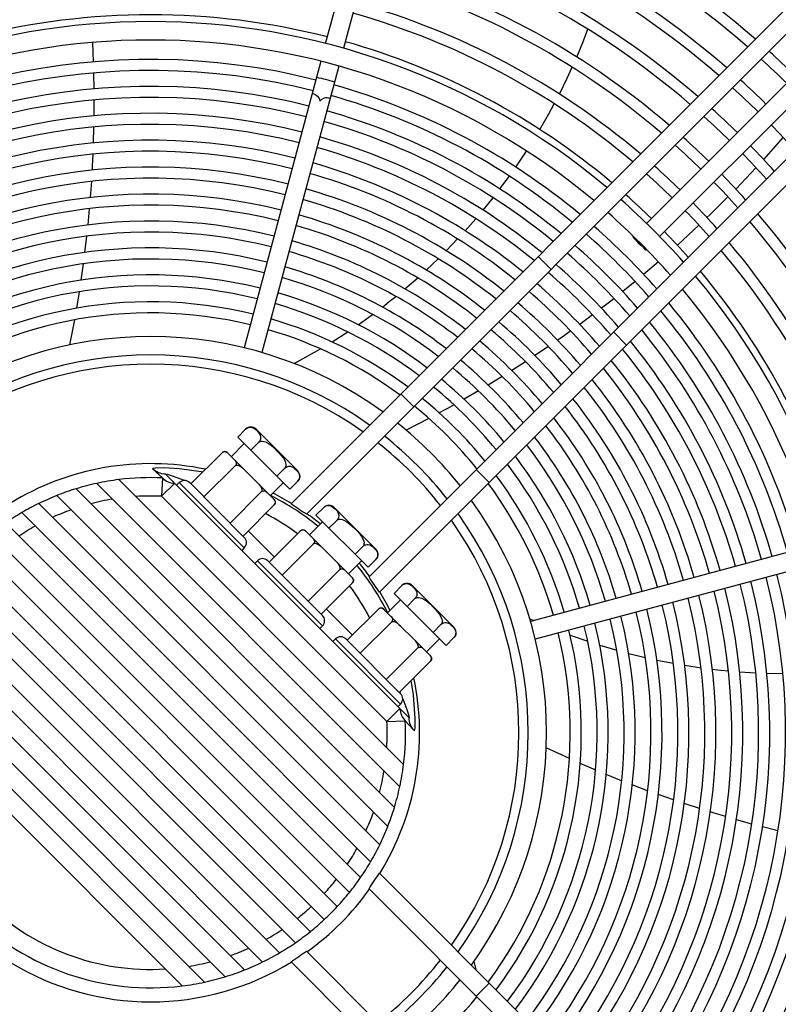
# Model space of a CAD drawing. Header units: centimetres. Extents: x -92429 to 178773, y 2337 to 428125.
# Tile 131 of 138: x 162470 to 162490, y 9648 to 9673. Entities that reach past the tile are written whole.
import ezdxf

# ---------------------------------------------------------------- set-up
doc = ezdxf.new("R2010")
doc.units = ezdxf.units.CM
doc.header["$LTSCALE"] = 50
doc.layers.add('WL_urządzenia', color=1, linetype='Continuous')

msp = doc.modelspace()

# ---------------------------------------------------------------- linework, layer by layer
at = {"layer": 'WL_urządzenia', "color": 1, "linetype": 'Continuous'}
for p, q in [((162478.113, 9672.547, 2170), (162482, 9687.053, 2170)), ((162482.448, 9686.933, 2170), (162478.561, 9672.427, 2170)), ((162501.27, 9684.999, 2170), (162477.241, 9660.97, 2170)), ((162477.632, 9660.705, 2170), (162501.598, 9684.671, 2170)), ((162503.171, 9683.098, 2170), (162479.205, 9659.132, 2170)), ((162479.47, 9658.742, 2170), (162503.498, 9682.77, 2170)), ((162486.193, 9668.02, 2170), (162496.812, 9678.64, 2170)), ((162497.14, 9678.312, 2170), (162486.52, 9667.693, 2170)), ((162484.602, 9672.616, 2170), (162484.713, 9672.905, 2170)), ((162472.242, 9672.573, 2170), (162472.262, 9672.085, 2170)), ((162484.433, 9672.206, 2170), (162484.602, 9672.616, 2170)), ((162477.993, 9672.099, 2170), (162476.062, 9664.892, 2170)), ((162478.441, 9671.979, 2170), (162476.509, 9664.772, 2170)), ((162472.27, 9671.806, 2170), (162472.277, 9671.406, 2170)), ((162484.192, 9671.673, 2170), (162484.32, 9671.949, 2170)), ((162483.997, 9671.276, 2170), (162484.192, 9671.673, 2170)), ((162472.279, 9671.063, 2170), (162472.277, 9670.726, 2170)), ((162472.279, 9671.127, 2170), (162472.279, 9671.063, 2170)), ((162483.733, 9670.779, 2170), (162483.868, 9671.028, 2170)), ((162483.505, 9670.381, 2170), (162483.733, 9670.779, 2170)), ((162472.273, 9670.446, 2170), (162472.262, 9670.044, 2170)), ((162489.628, 9670.187, 2170), (162489.134, 9669.63, 2170)), ((162472.251, 9669.763, 2170), (162472.237, 9669.457, 2170)), ((162482.897, 9669.436, 2170), (162483.169, 9669.841, 2170)), ((162472.237, 9669.457, 2170), (162472.232, 9669.359, 2170)), ((162488.94, 9669.419, 2170), (162488.435, 9668.886, 2170)), ((162488.945, 9669.425, 2170), (162488.94, 9669.419, 2170)), ((162472.215, 9669.078, 2170), (162472.186, 9668.673, 2170)), ((162482.499, 9668.887, 2170), (162482.659, 9669.102, 2170)), ((162482.659, 9669.102, 2170), (162482.737, 9669.209, 2170)), ((162482.075, 9668.354, 2170), (162482.328, 9668.667, 2170)), ((162488.24, 9668.688, 2170), (162487.784, 9668.237, 2170)), ((162472.162, 9668.39, 2170), (162472.124, 9667.983, 2170)), ((162481.625, 9667.836, 2170), (162481.893, 9668.14, 2170)), ((162487.784, 9668.237, 2170), (162487.712, 9668.167, 2170)), ((162487.511, 9667.975, 2170), (162486.966, 9667.473, 2170)), ((162472.094, 9667.699, 2170), (162472.046, 9667.29, 2170)), ((162481.299, 9667.488, 2170), (162481.433, 9667.629, 2170)), ((162485.848, 9667.676, 2170), (162485.865, 9667.693, 2170)), ((162481.149, 9667.334, 2170), (162481.299, 9667.488, 2170)), ((162486.193, 9667.365, 2170), (162486.176, 9667.348, 2170)), ((162480.645, 9666.847, 2170), (162480.946, 9667.133, 2170)), ((162483.789, 9666.862, 2170), (162483.461, 9667.19, 2170)), ((162486.489, 9667.052, 2170), (162486.117, 9666.736, 2170)), ((162472.009, 9667.004, 2170), (162471.951, 9666.591, 2170)), ((162480.11, 9666.375, 2170), (162480.43, 9666.652, 2170)), ((162485.903, 9666.558, 2170), (162485.592, 9666.306, 2170)), ((162471.908, 9666.303, 2170), (162471.898, 9666.245, 2170)), ((162471.898, 9666.245, 2170), (162471.839, 9665.886, 2170)), ((162479.541, 9665.917, 2170), (162479.715, 9666.053, 2170)), ((162479.715, 9666.053, 2170), (162479.881, 9666.186, 2170)), ((162485.322, 9666.094, 2170), (162485.056, 9665.887, 2170)), ((162485.373, 9666.133, 2170), (162485.322, 9666.094, 2170)), ((162471.788, 9665.594, 2170), (162471.667, 9664.963, 2170)), ((162478.931, 9665.473, 2170), (162479.296, 9665.733, 2170)), ((162484.833, 9665.719, 2170), (162484.509, 9665.479, 2170)), ((162478.273, 9665.04, 2170), (162478.668, 9665.294, 2170)), ((162484.281, 9665.315, 2170), (162484.031, 9665.138, 2170)), ((162485.69, 9664.961, 2170), (162485.362, 9665.289, 2170)), ((162484.031, 9665.138, 2170), (162483.951, 9665.082, 2170)), ((162477.324, 9664.494, 2170), (162477.985, 9664.865, 2170)), ((162483.719, 9664.922, 2170), (162483.382, 9664.696, 2170)), ((162483.145, 9664.54, 2170), (162482.8, 9664.32, 2170)), ((162482.558, 9664.168, 2170), (162482.206, 9663.954, 2170)), ((162481.958, 9663.807, 2170), (162481.597, 9663.599, 2170)), ((162480.331, 9663.404, 2170), (162480.003, 9663.732, 2170)), ((162481.292, 9663.427, 2170), (162480.972, 9663.253, 2170)), ((162481.343, 9663.456, 2170), (162481.292, 9663.427, 2170)), ((162480.711, 9663.114, 2170), (162480.139, 9662.821, 2170)), ((162475.902, 9662.646, 2170), (162476.099, 9662.843, 2170)), ((162476.099, 9662.843, 2170), (162476.115, 9662.857, 2170)), ((162476.115, 9662.857, 2170), (162476.132, 9662.869, 2170)), ((162476.132, 9662.869, 2170), (162476.154, 9662.881, 2170)), ((162476.154, 9662.881, 2170), (162476.175, 9662.888, 2170)), ((162476.175, 9662.888, 2170), (162476.206, 9662.894, 2170)), ((162476.206, 9662.894, 2170), (162476.233, 9662.893, 2170)), ((162476.233, 9662.893, 2170), (162476.279, 9662.881, 2170)), ((162476.279, 9662.881, 2170), (162476.319, 9662.859, 2170)), ((162476.319, 9662.859, 2170), (162476.355, 9662.832, 2170)), ((162476.355, 9662.832, 2170), (162476.387, 9662.803, 2170)), ((162477.41, 9661.794, 2170), (162476.361, 9662.843, 2170)), ((162476.387, 9662.803, 2170), (162476.416, 9662.771, 2170)), ((162477.213, 9661.335, 2170), (162475.902, 9662.646, 2170)), ((162476.416, 9662.771, 2170), (162476.443, 9662.736, 2170)), ((162476.443, 9662.736, 2170), (162476.465, 9662.695, 2170)), ((162476.464, 9662.57, 2170), (162476.453, 9662.548, 2170)), ((162476.472, 9662.591, 2170), (162476.464, 9662.57, 2170)), ((162476.465, 9662.695, 2170), (162476.477, 9662.649, 2170)), ((162476.477, 9662.622, 2170), (162476.472, 9662.591, 2170)), ((162476.477, 9662.649, 2170), (162476.477, 9662.622, 2170)), ((162476.066, 9662.483, 2170), (162475.739, 9662.155, 2170)), ((162476.23, 9662.319, 2170), (162476.427, 9662.515, 2170)), ((162476.441, 9662.531, 2170), (162476.427, 9662.515, 2170)), ((162476.427, 9662.515, 2170), (162476.444, 9662.529, 2170)), ((162476.453, 9662.548, 2170), (162476.441, 9662.531, 2170)), ((162476.444, 9662.529, 2170), (162476.463, 9662.538, 2170)), ((162476.463, 9662.538, 2170), (162476.49, 9662.544, 2170)), ((162476.49, 9662.544, 2170), (162476.518, 9662.545, 2170)), ((162476.518, 9662.545, 2170), (162476.561, 9662.538, 2170)), ((162476.561, 9662.538, 2170), (162476.603, 9662.523, 2170)), ((162476.603, 9662.523, 2170), (162476.678, 9662.482, 2170)), ((162476.678, 9662.482, 2170), (162476.749, 9662.43, 2170)), ((162476.749, 9662.43, 2170), (162476.816, 9662.371, 2170)), ((162476.816, 9662.371, 2170), (162476.878, 9662.311, 2170)), ((162476.878, 9662.311, 2170), (162476.938, 9662.249, 2170)), ((162474.723, 9661.467, 2170), (162475.509, 9662.253, 2170)), ((162475.509, 9662.253, 2170), (162475.516, 9662.259, 2170)), ((162475.516, 9662.259, 2170), (162475.523, 9662.265, 2170)), ((162475.523, 9662.265, 2170), (162475.532, 9662.27, 2170)), ((162475.532, 9662.27, 2170), (162475.541, 9662.274, 2170)), ((162475.541, 9662.274, 2170), (162475.553, 9662.277, 2170)), ((162475.553, 9662.277, 2170), (162475.564, 9662.279, 2170)), ((162475.564, 9662.279, 2170), (162475.579, 9662.279, 2170)), ((162475.579, 9662.279, 2170), (162475.593, 9662.277, 2170)), ((162475.593, 9662.277, 2170), (162475.616, 9662.268, 2170)), ((162475.616, 9662.268, 2170), (162475.636, 9662.255, 2170)), ((162475.636, 9662.255, 2170), (162475.658, 9662.235, 2170)), ((162475.64, 9662.253, 2170), (162476.82, 9661.073, 2170)), ((162475.819, 9662.075, 2170), (162475.839, 9662.052, 2170)), ((162476.938, 9662.249, 2170), (162476.997, 9662.182, 2170)), ((162476.997, 9662.182, 2170), (162477.049, 9662.111, 2170)), ((162477.049, 9662.111, 2170), (162477.09, 9662.036, 2170)), ((162473.764, 9661.855, 2170), (162473.758, 9661.849, 2170)), ((162473.758, 9661.849, 2170), (162474.007, 9661.617, 2170)), ((162473.827, 9661.864, 2170), (162473.764, 9661.855, 2170)), ((162474.036, 9661.869, 2170), (162473.827, 9661.864, 2170)), ((162474.43, 9661.848, 2170), (162474.036, 9661.869, 2170)), ((162474.982, 9661.771, 2170), (162474.43, 9661.848, 2170)), ((162475.05, 9661.139, 2170), (162475.837, 9661.925, 2170)), ((162475.843, 9661.932, 2170), (162475.837, 9661.925, 2170)), ((162475.837, 9661.925, 2170), (162475.844, 9661.931, 2170)), ((162475.839, 9662.052, 2170), (162475.852, 9662.032, 2170)), ((162475.848, 9661.939, 2170), (162475.843, 9661.932, 2170)), ((162475.844, 9661.931, 2170), (162475.852, 9661.936, 2170)), ((162475.854, 9661.948, 2170), (162475.848, 9661.939, 2170)), ((162475.852, 9662.032, 2170), (162475.86, 9662.009, 2170)), ((162475.852, 9661.936, 2170), (162475.863, 9661.939, 2170)), ((162475.858, 9661.957, 2170), (162475.854, 9661.948, 2170)), ((162475.861, 9661.969, 2170), (162475.858, 9661.957, 2170)), ((162475.86, 9662.009, 2170), (162475.863, 9661.995, 2170)), ((162475.863, 9661.98, 2170), (162475.861, 9661.969, 2170)), ((162475.863, 9661.995, 2170), (162475.863, 9661.98, 2170)), ((162475.863, 9661.939, 2170), (162475.874, 9661.941, 2170)), ((162475.874, 9661.941, 2170), (162475.89, 9661.94, 2170)), ((162475.89, 9661.94, 2170), (162475.905, 9661.937, 2170)), ((162475.905, 9661.937, 2170), (162475.929, 9661.929, 2170)), ((162475.929, 9661.929, 2170), (162475.951, 9661.919, 2170)), ((162475.951, 9661.919, 2170), (162475.989, 9661.894, 2170)), ((162475.989, 9661.894, 2170), (162476.025, 9661.865, 2170)), ((162476.025, 9661.865, 2170), (162476.07, 9661.824, 2170)), ((162476.886, 9661.663, 2170), (162477.082, 9661.86, 2170)), ((162477.096, 9661.877, 2170), (162477.082, 9661.86, 2170)), ((162477.082, 9661.86, 2170), (162477.098, 9661.874, 2170)), ((162477.09, 9662.036, 2170), (162477.105, 9661.994, 2170)), ((162477.105, 9661.896, 2170), (162477.096, 9661.877, 2170)), ((162477.098, 9661.874, 2170), (162477.115, 9661.886, 2170)), ((162477.105, 9661.994, 2170), (162477.112, 9661.951, 2170)), ((162477.111, 9661.923, 2170), (162477.105, 9661.896, 2170)), ((162477.112, 9661.951, 2170), (162477.111, 9661.923, 2170)), ((162477.115, 9661.886, 2170), (162477.137, 9661.897, 2170)), ((162477.137, 9661.897, 2170), (162477.158, 9661.905, 2170)), ((162477.158, 9661.905, 2170), (162477.189, 9661.91, 2170)), ((162477.189, 9661.91, 2170), (162477.217, 9661.91, 2170)), ((162477.217, 9661.91, 2170), (162477.262, 9661.898, 2170)), ((162477.262, 9661.898, 2170), (162477.303, 9661.876, 2170)), ((162477.303, 9661.876, 2170), (162477.338, 9661.849, 2170)), ((162477.338, 9661.849, 2170), (162477.37, 9661.82, 2170)), ((162477.37, 9661.82, 2170), (162477.399, 9661.788, 2170)), ((162482.232, 9661.503, 2170), (162481.904, 9661.831, 2170)), ((162472.909, 9661.576, 2170), (162480.076, 9654.409, 2170)), ((162474.007, 9661.617, 2170), (162473.985, 9661.155, 2170)), ((162474.082, 9661.714, 2170), (162474.085, 9661.717, 2170)), ((162480.214, 9655.582, 2170), (162474.082, 9661.714, 2170)), ((162474.085, 9661.717, 2170), (162474.127, 9661.709, 2170)), ((162474.127, 9661.709, 2170), (162474.271, 9661.665, 2170)), ((162474.271, 9661.665, 2170), (162474.551, 9661.559, 2170)), ((162475.02, 9661.764, 2170), (162474.982, 9661.771, 2170)), ((162477.399, 9661.788, 2170), (162477.426, 9661.752, 2170)), ((162477.436, 9661.565, 2170), (162477.424, 9661.548, 2170)), ((162477.426, 9661.752, 2170), (162477.448, 9661.712, 2170)), ((162477.448, 9661.587, 2170), (162477.436, 9661.565, 2170)), ((162477.448, 9661.712, 2170), (162477.46, 9661.666, 2170)), ((162477.455, 9661.608, 2170), (162477.448, 9661.587, 2170)), ((162477.461, 9661.639, 2170), (162477.455, 9661.608, 2170)), ((162477.46, 9661.666, 2170), (162477.461, 9661.639, 2170)), ((162471.829, 9661.345, 2170), (162479.845, 9653.329, 2170)), ((162479.98, 9653.849, 2170), (162472.349, 9661.48, 2170)), ((162474.313, 9661.483, 2170), (162473.985, 9661.155, 2170)), ((162474.428, 9661.499, 2170), (162474.362, 9661.434, 2170)), ((162476.066, 9659.861, 2170), (162474.428, 9661.499, 2170)), ((162474.551, 9661.559, 2170), (162474.564, 9661.554, 2170)), ((162474.689, 9661.5, 2170), (162474.735, 9661.48, 2170)), ((162476.066, 9660.123, 2170), (162474.69, 9661.499, 2170)), ((162476.391, 9661.503, 2170), (162476.432, 9661.458, 2170)), ((162476.432, 9661.458, 2170), (162476.461, 9661.422, 2170)), ((162476.461, 9661.422, 2170), (162476.486, 9661.384, 2170)), ((162476.486, 9661.384, 2170), (162476.496, 9661.362, 2170)), ((162476.496, 9661.362, 2170), (162476.504, 9661.338, 2170)), ((162476.504, 9661.338, 2170), (162476.507, 9661.323, 2170)), ((162476.507, 9661.323, 2170), (162476.508, 9661.307, 2170)), ((162477.05, 9661.499, 2170), (162476.722, 9661.172, 2170)), ((162477.213, 9661.335, 2170), (162477.41, 9661.532, 2170)), ((162477.424, 9661.548, 2170), (162477.41, 9661.532, 2170)), ((162479.675, 9652.844, 2170), (162471.344, 9661.175, 2170)), ((162473.985, 9661.155, 2170), (162479.655, 9655.486, 2170)), ((162475.706, 9660.483, 2170), (162476.492, 9661.27, 2170)), ((162476.498, 9661.277, 2170), (162476.492, 9661.27, 2170)), ((162476.492, 9661.27, 2170), (162476.499, 9661.276, 2170)), ((162476.503, 9661.285, 2170), (162476.498, 9661.277, 2170)), ((162476.499, 9661.276, 2170), (162476.506, 9661.281, 2170)), ((162476.506, 9661.296, 2170), (162476.503, 9661.285, 2170)), ((162476.508, 9661.307, 2170), (162476.506, 9661.296, 2170)), ((162476.506, 9661.281, 2170), (162476.515, 9661.287, 2170)), ((162476.515, 9661.287, 2170), (162476.524, 9661.291, 2170)), ((162476.524, 9661.291, 2170), (162476.536, 9661.294, 2170)), ((162476.536, 9661.294, 2170), (162476.547, 9661.296, 2170)), ((162476.547, 9661.296, 2170), (162476.562, 9661.296, 2170)), ((162476.562, 9661.296, 2170), (162476.576, 9661.293, 2170)), ((162476.576, 9661.293, 2170), (162476.599, 9661.285, 2170)), ((162476.599, 9661.285, 2170), (162476.619, 9661.272, 2170)), ((162476.619, 9661.272, 2170), (162476.642, 9661.252, 2170)), ((162476.802, 9661.091, 2170), (162476.822, 9661.069, 2170)), ((162476.82, 9661.073, 2170), (162476.82, 9661.073, 2170)), ((162476.822, 9661.069, 2170), (162476.835, 9661.049, 2170)), ((162470.889, 9660.974, 2170), (162479.474, 9652.389, 2170)), ((162476.034, 9660.156, 2170), (162476.82, 9660.942, 2170)), ((162476.826, 9660.949, 2170), (162476.82, 9660.942, 2170)), ((162476.832, 9660.956, 2170), (162476.826, 9660.949, 2170)), ((162476.837, 9660.965, 2170), (162476.832, 9660.956, 2170)), ((162476.835, 9661.049, 2170), (162476.844, 9661.026, 2170)), ((162476.841, 9660.974, 2170), (162476.837, 9660.965, 2170)), ((162476.844, 9660.986, 2170), (162476.841, 9660.974, 2170)), ((162476.844, 9661.026, 2170), (162476.846, 9661.012, 2170)), ((162476.846, 9660.997, 2170), (162476.844, 9660.986, 2170)), ((162476.846, 9661.012, 2170), (162476.846, 9660.997, 2170)), ((162477.869, 9660.68, 2170), (162478.066, 9660.877, 2170)), ((162478.066, 9660.877, 2170), (162478.081, 9660.891, 2170)), ((162478.081, 9660.891, 2170), (162478.098, 9660.903, 2170)), ((162478.098, 9660.903, 2170), (162478.12, 9660.914, 2170)), ((162478.12, 9660.914, 2170), (162478.141, 9660.922, 2170)), ((162478.141, 9660.922, 2170), (162478.172, 9660.927, 2170)), ((162478.172, 9660.927, 2170), (162478.2, 9660.927, 2170)), ((162478.2, 9660.927, 2170), (162478.245, 9660.915, 2170)), ((162478.245, 9660.915, 2170), (162478.286, 9660.893, 2170)), ((162478.286, 9660.893, 2170), (162478.322, 9660.866, 2170)), ((162478.322, 9660.866, 2170), (162478.353, 9660.836, 2170)), ((162479.377, 9659.828, 2170), (162478.328, 9660.877, 2170)), ((162478.353, 9660.836, 2170), (162478.382, 9660.805, 2170)), ((162479.245, 9651.962, 2170), (162470.462, 9660.745, 2170)), ((162479.18, 9659.369, 2170), (162477.869, 9660.68, 2170)), ((162478.382, 9660.805, 2170), (162478.41, 9660.769, 2170)), ((162478.419, 9660.582, 2170), (162478.407, 9660.565, 2170)), ((162478.41, 9660.769, 2170), (162478.431, 9660.729, 2170)), ((162478.41, 9660.562, 2170), (162478.429, 9660.572, 2170)), ((162478.431, 9660.603, 2170), (162478.419, 9660.582, 2170)), ((162478.429, 9660.572, 2170), (162478.456, 9660.578, 2170)), ((162478.431, 9660.729, 2170), (162478.443, 9660.683, 2170)), ((162478.438, 9660.624, 2170), (162478.431, 9660.603, 2170)), ((162478.444, 9660.655, 2170), (162478.438, 9660.624, 2170)), ((162478.443, 9660.683, 2170), (162478.444, 9660.655, 2170)), ((162478.456, 9660.578, 2170), (162478.484, 9660.579, 2170)), ((162478.484, 9660.579, 2170), (162478.528, 9660.571, 2170)), ((162478.528, 9660.571, 2170), (162478.57, 9660.557, 2170)), ((162470.062, 9660.49, 2170), (162478.99, 9651.562, 2170)), ((162478.033, 9660.516, 2170), (162477.705, 9660.188, 2170)), ((162478.197, 9660.352, 2170), (162478.393, 9660.549, 2170)), ((162478.407, 9660.565, 2170), (162478.393, 9660.549, 2170)), ((162478.393, 9660.549, 2170), (162478.41, 9660.562, 2170)), ((162478.57, 9660.557, 2170), (162478.644, 9660.516, 2170)), ((162478.644, 9660.516, 2170), (162478.715, 9660.463, 2170)), ((162478.715, 9660.463, 2170), (162478.783, 9660.404, 2170)), ((162478.783, 9660.404, 2170), (162478.845, 9660.345, 2170)), ((162478.845, 9660.345, 2170), (162478.904, 9660.283, 2170)), ((162478.71, 9651.186, 2170), (162469.686, 9660.21, 2170)), ((162476.82, 9659.631, 2170), (162476.165, 9660.287, 2170)), ((162476.689, 9659.5, 2170), (162477.476, 9660.287, 2170)), ((162477.476, 9660.287, 2170), (162477.482, 9660.293, 2170)), ((162477.482, 9660.293, 2170), (162477.49, 9660.298, 2170)), ((162477.49, 9660.298, 2170), (162477.499, 9660.303, 2170)), ((162477.499, 9660.303, 2170), (162477.508, 9660.307, 2170)), ((162477.508, 9660.307, 2170), (162477.519, 9660.311, 2170)), ((162477.519, 9660.311, 2170), (162477.53, 9660.313, 2170)), ((162477.53, 9660.313, 2170), (162477.545, 9660.313, 2170)), ((162477.545, 9660.313, 2170), (162477.559, 9660.31, 2170)), ((162477.559, 9660.31, 2170), (162477.582, 9660.302, 2170)), ((162477.582, 9660.302, 2170), (162477.602, 9660.289, 2170)), ((162477.602, 9660.289, 2170), (162477.625, 9660.269, 2170)), ((162477.607, 9660.287, 2170), (162478.786, 9659.107, 2170)), ((162477.785, 9660.108, 2170), (162477.805, 9660.085, 2170)), ((162477.805, 9660.085, 2170), (162477.818, 9660.065, 2170)), ((162478.904, 9660.283, 2170), (162478.963, 9660.216, 2170)), ((162478.963, 9660.216, 2170), (162479.016, 9660.144, 2170)), ((162479.016, 9660.144, 2170), (162479.057, 9660.07, 2170)), ((162469.335, 9659.906, 2170), (162478.406, 9650.835, 2170)), ((162476.066, 9659.861, 2170), (162476.001, 9659.795, 2170)), ((162477.017, 9659.172, 2170), (162477.803, 9659.959, 2170)), ((162477.81, 9659.966, 2170), (162477.803, 9659.959, 2170)), ((162477.803, 9659.959, 2170), (162477.811, 9659.965, 2170)), ((162477.815, 9659.973, 2170), (162477.81, 9659.966, 2170)), ((162477.811, 9659.965, 2170), (162477.819, 9659.969, 2170)), ((162477.82, 9659.982, 2170), (162477.815, 9659.973, 2170)), ((162477.818, 9660.065, 2170), (162477.827, 9660.043, 2170)), ((162477.819, 9659.969, 2170), (162477.83, 9659.973, 2170)), ((162477.824, 9659.991, 2170), (162477.82, 9659.982, 2170)), ((162477.828, 9660.002, 2170), (162477.824, 9659.991, 2170)), ((162477.827, 9660.043, 2170), (162477.829, 9660.029, 2170)), ((162477.829, 9660.013, 2170), (162477.828, 9660.002, 2170)), ((162477.829, 9660.029, 2170), (162477.829, 9660.013, 2170)), ((162477.83, 9659.973, 2170), (162477.841, 9659.974, 2170)), ((162477.841, 9659.974, 2170), (162477.857, 9659.973, 2170)), ((162477.857, 9659.973, 2170), (162477.872, 9659.971, 2170)), ((162477.872, 9659.971, 2170), (162477.895, 9659.963, 2170)), ((162477.895, 9659.963, 2170), (162477.917, 9659.952, 2170)), ((162477.917, 9659.952, 2170), (162477.956, 9659.928, 2170)), ((162477.956, 9659.928, 2170), (162477.992, 9659.899, 2170)), ((162477.992, 9659.899, 2170), (162478.036, 9659.857, 2170)), ((162478.852, 9659.697, 2170), (162479.049, 9659.893, 2170)), ((162479.062, 9659.91, 2170), (162479.049, 9659.893, 2170)), ((162479.049, 9659.893, 2170), (162479.065, 9659.908, 2170)), ((162479.057, 9660.07, 2170), (162479.071, 9660.028, 2170)), ((162479.071, 9659.929, 2170), (162479.062, 9659.91, 2170)), ((162479.065, 9659.908, 2170), (162479.082, 9659.919, 2170)), ((162479.071, 9660.028, 2170), (162479.079, 9659.984, 2170)), ((162479.078, 9659.956, 2170), (162479.071, 9659.929, 2170)), ((162479.079, 9659.984, 2170), (162479.078, 9659.956, 2170)), ((162479.082, 9659.919, 2170), (162479.103, 9659.931, 2170)), ((162479.103, 9659.931, 2170), (162479.124, 9659.938, 2170)), ((162479.124, 9659.938, 2170), (162479.155, 9659.944, 2170)), ((162479.155, 9659.944, 2170), (162479.183, 9659.943, 2170)), ((162479.183, 9659.943, 2170), (162479.229, 9659.931, 2170)), ((162479.229, 9659.931, 2170), (162479.269, 9659.91, 2170)), ((162479.269, 9659.91, 2170), (162479.305, 9659.882, 2170)), ((162479.305, 9659.882, 2170), (162479.336, 9659.853, 2170)), ((162479.336, 9659.853, 2170), (162479.366, 9659.822, 2170)), ((162490.479, 9659.941, 2170), (162483.272, 9658.009, 2170)), ((162479.366, 9659.822, 2170), (162479.393, 9659.786, 2170)), ((162479.391, 9659.582, 2170), (162479.377, 9659.566, 2170)), ((162479.403, 9659.598, 2170), (162479.391, 9659.582, 2170)), ((162479.393, 9659.786, 2170), (162479.415, 9659.745, 2170)), ((162479.414, 9659.62, 2170), (162479.403, 9659.598, 2170)), ((162479.422, 9659.641, 2170), (162479.414, 9659.62, 2170)), ((162479.415, 9659.745, 2170), (162479.426, 9659.7, 2170)), ((162479.427, 9659.672, 2170), (162479.422, 9659.641, 2170)), ((162479.426, 9659.7, 2170), (162479.427, 9659.672, 2170)), ((162478.078, 9650.507, 2170), (162469.007, 9659.579, 2170)), ((162476.394, 9659.533, 2170), (162476.328, 9659.467, 2170)), ((162478.033, 9657.894, 2170), (162476.394, 9659.533, 2170)), ((162478.033, 9658.156, 2170), (162476.656, 9659.533, 2170)), ((162478.357, 9659.536, 2170), (162478.399, 9659.492, 2170)), ((162478.399, 9659.492, 2170), (162478.428, 9659.456, 2170)), ((162478.428, 9659.456, 2170), (162478.452, 9659.417, 2170)), ((162478.452, 9659.417, 2170), (162478.463, 9659.395, 2170)), ((162478.463, 9659.395, 2170), (162478.471, 9659.372, 2170)), ((162478.471, 9659.372, 2170), (162478.473, 9659.357, 2170)), ((162478.473, 9659.357, 2170), (162478.474, 9659.341, 2170)), ((162478.474, 9659.341, 2170), (162478.473, 9659.33, 2170)), ((162479.016, 9659.533, 2170), (162478.688, 9659.205, 2170)), ((162479.18, 9659.369, 2170), (162479.377, 9659.566, 2170)), ((162490.599, 9659.493, 2170), (162483.391, 9657.562, 2170)), ((162468.703, 9659.227, 2170), (162477.727, 9650.203, 2170)), ((162477.672, 9658.517, 2170), (162478.459, 9659.303, 2170)), ((162478.465, 9659.311, 2170), (162478.459, 9659.303, 2170)), ((162478.459, 9659.303, 2170), (162478.466, 9659.31, 2170)), ((162478.469, 9659.319, 2170), (162478.465, 9659.311, 2170)), ((162478.466, 9659.31, 2170), (162478.473, 9659.315, 2170)), ((162478.473, 9659.33, 2170), (162478.469, 9659.319, 2170)), ((162478.473, 9659.315, 2170), (162478.482, 9659.32, 2170)), ((162478.482, 9659.32, 2170), (162478.491, 9659.324, 2170)), ((162478.491, 9659.324, 2170), (162478.502, 9659.328, 2170)), ((162478.502, 9659.328, 2170), (162478.513, 9659.329, 2170)), ((162478.513, 9659.329, 2170), (162478.529, 9659.329, 2170)), ((162478.529, 9659.329, 2170), (162478.543, 9659.327, 2170)), ((162478.543, 9659.327, 2170), (162478.565, 9659.318, 2170)), ((162478.565, 9659.318, 2170), (162478.585, 9659.305, 2170)), ((162478.585, 9659.305, 2170), (162478.608, 9659.285, 2170)), ((162478.769, 9659.125, 2170), (162478.789, 9659.102, 2170)), ((162478.787, 9659.107, 2170), (162478.787, 9659.107, 2170)), ((162478.789, 9659.102, 2170), (162478.801, 9659.082, 2170)), ((162477.351, 9649.923, 2170), (162468.423, 9658.851, 2170)), ((162478, 9658.189, 2170), (162478.787, 9658.976, 2170)), ((162478.793, 9658.983, 2170), (162478.787, 9658.976, 2170)), ((162478.798, 9658.99, 2170), (162478.793, 9658.983, 2170)), ((162478.803, 9658.999, 2170), (162478.798, 9658.99, 2170)), ((162478.801, 9659.082, 2170), (162478.81, 9659.059, 2170)), ((162478.807, 9659.008, 2170), (162478.803, 9658.999, 2170)), ((162478.811, 9659.019, 2170), (162478.807, 9659.008, 2170)), ((162478.81, 9659.059, 2170), (162478.813, 9659.045, 2170)), ((162478.813, 9659.03, 2170), (162478.811, 9659.019, 2170)), ((162478.813, 9659.045, 2170), (162478.813, 9659.03, 2170)), ((162479.835, 9658.713, 2170), (162480.032, 9658.91, 2170)), ((162480.032, 9658.91, 2170), (162480.048, 9658.924, 2170)), ((162480.048, 9658.924, 2170), (162480.065, 9658.936, 2170)), ((162480.065, 9658.936, 2170), (162480.087, 9658.948, 2170)), ((162480.087, 9658.948, 2170), (162480.108, 9658.955, 2170)), ((162480.108, 9658.955, 2170), (162480.138, 9658.961, 2170)), ((162480.138, 9658.961, 2170), (162480.166, 9658.96, 2170)), ((162480.166, 9658.96, 2170), (162480.212, 9658.948, 2170)), ((162480.212, 9658.948, 2170), (162480.252, 9658.926, 2170)), ((162480.252, 9658.926, 2170), (162480.288, 9658.899, 2170)), ((162480.288, 9658.899, 2170), (162480.32, 9658.87, 2170)), ((162481.343, 9657.861, 2170), (162480.294, 9658.91, 2170)), ((162480.32, 9658.87, 2170), (162480.349, 9658.838, 2170)), ((162480.349, 9658.838, 2170), (162480.376, 9658.803, 2170)), ((162481.146, 9657.403, 2170), (162479.835, 9658.713, 2170)), ((162480.374, 9658.598, 2170), (162480.36, 9658.582, 2170)), ((162480.36, 9658.582, 2170), (162480.377, 9658.596, 2170)), ((162480.386, 9658.615, 2170), (162480.374, 9658.598, 2170)), ((162480.376, 9658.803, 2170), (162480.398, 9658.762, 2170)), ((162480.377, 9658.596, 2170), (162480.396, 9658.605, 2170)), ((162480.397, 9658.637, 2170), (162480.386, 9658.615, 2170)), ((162480.396, 9658.605, 2170), (162480.423, 9658.611, 2170)), ((162480.405, 9658.658, 2170), (162480.397, 9658.637, 2170)), ((162480.398, 9658.762, 2170), (162480.41, 9658.717, 2170)), ((162480.41, 9658.689, 2170), (162480.405, 9658.658, 2170)), ((162480.41, 9658.717, 2170), (162480.41, 9658.689, 2170)), ((162480.423, 9658.611, 2170), (162480.45, 9658.612, 2170)), ((162480.45, 9658.612, 2170), (162480.494, 9658.605, 2170)), ((162480.494, 9658.605, 2170), (162480.536, 9658.59, 2170)), ((162480.536, 9658.59, 2170), (162480.611, 9658.549, 2170)), ((162468.168, 9658.451, 2170), (162476.951, 9649.668, 2170)), ((162479.465, 9658.337, 2170), (162479.474, 9658.341, 2170)), ((162479.474, 9658.341, 2170), (162479.486, 9658.344, 2170)), ((162479.486, 9658.344, 2170), (162479.496, 9658.346, 2170)), ((162479.496, 9658.346, 2170), (162479.512, 9658.346, 2170)), ((162479.512, 9658.346, 2170), (162479.526, 9658.344, 2170)), ((162479.526, 9658.344, 2170), (162479.548, 9658.335, 2170)), ((162479.999, 9658.55, 2170), (162479.671, 9658.222, 2170)), ((162480.163, 9658.386, 2170), (162480.36, 9658.582, 2170)), ((162480.611, 9658.549, 2170), (162480.682, 9658.497, 2170)), ((162480.682, 9658.497, 2170), (162480.749, 9658.438, 2170)), ((162480.749, 9658.438, 2170), (162480.811, 9658.378, 2170)), ((162480.811, 9658.378, 2170), (162480.871, 9658.317, 2170)), ((162478.787, 9657.665, 2170), (162478.131, 9658.32, 2170)), ((162478.655, 9657.534, 2170), (162479.442, 9658.32, 2170)), ((162479.442, 9658.32, 2170), (162479.449, 9658.326, 2170)), ((162479.449, 9658.326, 2170), (162479.456, 9658.332, 2170)), ((162479.456, 9658.332, 2170), (162479.465, 9658.337, 2170)), ((162479.548, 9658.335, 2170), (162479.568, 9658.322, 2170)), ((162479.568, 9658.322, 2170), (162479.591, 9658.302, 2170)), ((162480.753, 9657.14, 2170), (162479.573, 9658.32, 2170)), ((162479.752, 9658.142, 2170), (162479.772, 9658.119, 2170)), ((162479.772, 9658.119, 2170), (162479.785, 9658.099, 2170)), ((162479.785, 9658.099, 2170), (162479.793, 9658.076, 2170)), ((162480.871, 9658.317, 2170), (162480.93, 9658.249, 2170)), ((162480.93, 9658.249, 2170), (162480.982, 9658.178, 2170)), ((162480.982, 9658.178, 2170), (162481.023, 9658.103, 2170)), ((162481.023, 9658.103, 2170), (162481.038, 9658.061, 2170)), ((162476.524, 9649.439, 2170), (162467.939, 9658.024, 2170)), ((162478.033, 9657.894, 2170), (162477.967, 9657.829, 2170)), ((162478.983, 9657.206, 2170), (162479.77, 9657.992, 2170)), ((162479.776, 9657.999, 2170), (162479.77, 9657.992, 2170)), ((162479.77, 9657.992, 2170), (162479.777, 9657.998, 2170)), ((162479.781, 9658.007, 2170), (162479.776, 9657.999, 2170)), ((162479.777, 9657.998, 2170), (162479.785, 9658.003, 2170)), ((162479.787, 9658.016, 2170), (162479.781, 9658.007, 2170)), ((162479.785, 9658.003, 2170), (162479.796, 9658.006, 2170)), ((162479.791, 9658.024, 2170), (162479.787, 9658.016, 2170)), ((162479.794, 9658.036, 2170), (162479.791, 9658.024, 2170)), ((162479.793, 9658.076, 2170), (162479.796, 9658.062, 2170)), ((162479.796, 9658.047, 2170), (162479.794, 9658.036, 2170)), ((162479.796, 9658.062, 2170), (162479.796, 9658.047, 2170)), ((162479.796, 9658.006, 2170), (162479.807, 9658.008, 2170)), ((162479.807, 9658.008, 2170), (162479.823, 9658.007, 2170)), ((162479.823, 9658.007, 2170), (162479.838, 9658.004, 2170)), ((162479.838, 9658.004, 2170), (162479.862, 9657.996, 2170)), ((162479.862, 9657.996, 2170), (162479.884, 9657.986, 2170)), ((162479.884, 9657.986, 2170), (162479.922, 9657.962, 2170)), ((162479.922, 9657.962, 2170), (162479.958, 9657.932, 2170)), ((162479.958, 9657.932, 2170), (162480.003, 9657.891, 2170)), ((162480.819, 9657.73, 2170), (162481.015, 9657.927, 2170)), ((162481.029, 9657.944, 2170), (162481.015, 9657.927, 2170)), ((162481.015, 9657.927, 2170), (162481.031, 9657.941, 2170)), ((162481.038, 9657.963, 2170), (162481.029, 9657.944, 2170)), ((162481.031, 9657.941, 2170), (162481.048, 9657.953, 2170)), ((162481.038, 9658.061, 2170), (162481.045, 9658.018, 2170)), ((162481.044, 9657.99, 2170), (162481.038, 9657.963, 2170)), ((162481.045, 9658.018, 2170), (162481.044, 9657.99, 2170)), ((162481.048, 9657.953, 2170), (162481.07, 9657.964, 2170)), ((162481.07, 9657.964, 2170), (162481.091, 9657.972, 2170)), ((162481.091, 9657.972, 2170), (162481.122, 9657.977, 2170)), ((162481.122, 9657.977, 2170), (162481.149, 9657.977, 2170)), ((162481.149, 9657.977, 2170), (162481.195, 9657.965, 2170)), ((162481.195, 9657.965, 2170), (162481.235, 9657.943, 2170)), ((162481.235, 9657.943, 2170), (162481.271, 9657.916, 2170)), ((162481.271, 9657.916, 2170), (162481.303, 9657.887, 2170)), ((162481.303, 9657.887, 2170), (162481.332, 9657.855, 2170)), ((162481.332, 9657.855, 2170), (162481.359, 9657.819, 2170)), ((162483.252, 9658.074, 2170), (162483.351, 9658.031, 2170)), ((162481.146, 9657.403, 2170), (162481.343, 9657.599, 2170)), ((162481.357, 9657.615, 2170), (162481.343, 9657.599, 2170)), ((162481.369, 9657.632, 2170), (162481.357, 9657.615, 2170)), ((162481.359, 9657.819, 2170), (162481.381, 9657.779, 2170)), ((162481.38, 9657.654, 2170), (162481.369, 9657.632, 2170)), ((162481.388, 9657.675, 2170), (162481.38, 9657.654, 2170)), ((162481.381, 9657.779, 2170), (162481.393, 9657.733, 2170)), ((162481.394, 9657.706, 2170), (162481.388, 9657.675, 2170)), ((162481.393, 9657.733, 2170), (162481.394, 9657.706, 2170)), ((162484.266, 9657.662, 2170), (162484.71, 9657.507, 2170)), ((162467.738, 9657.569, 2170), (162476.069, 9649.239, 2170)), ((162478.361, 9657.566, 2170), (162478.295, 9657.501, 2170)), ((162479.999, 9655.928, 2170), (162478.361, 9657.566, 2170)), ((162479.999, 9656.19, 2170), (162478.623, 9657.566, 2170)), ((162480.324, 9657.57, 2170), (162480.365, 9657.526, 2170)), ((162480.365, 9657.526, 2170), (162480.394, 9657.489, 2170)), ((162480.394, 9657.489, 2170), (162480.419, 9657.451, 2170)), ((162480.419, 9657.451, 2170), (162480.429, 9657.429, 2170)), ((162480.429, 9657.429, 2170), (162480.437, 9657.406, 2170)), ((162480.436, 9657.352, 2170), (162480.431, 9657.344, 2170)), ((162480.439, 9657.363, 2170), (162480.436, 9657.352, 2170)), ((162480.437, 9657.406, 2170), (162480.44, 9657.39, 2170)), ((162480.44, 9657.374, 2170), (162480.439, 9657.363, 2170)), ((162480.439, 9657.349, 2170), (162480.448, 9657.354, 2170)), ((162480.44, 9657.39, 2170), (162480.44, 9657.374, 2170)), ((162480.448, 9657.354, 2170), (162480.457, 9657.358, 2170)), ((162480.457, 9657.358, 2170), (162480.469, 9657.361, 2170)), ((162480.469, 9657.361, 2170), (162480.48, 9657.363, 2170)), ((162480.48, 9657.363, 2170), (162480.495, 9657.363, 2170)), ((162480.495, 9657.363, 2170), (162480.509, 9657.361, 2170)), ((162480.509, 9657.361, 2170), (162480.532, 9657.352, 2170)), ((162480.532, 9657.352, 2170), (162480.552, 9657.339, 2170)), ((162480.982, 9657.566, 2170), (162480.655, 9657.239, 2170)), ((162485.013, 9657.41, 2170), (162485.443, 9657.283, 2170)), ((162479.639, 9656.55, 2170), (162480.425, 9657.337, 2170)), ((162480.431, 9657.344, 2170), (162480.425, 9657.337, 2170)), ((162480.425, 9657.337, 2170), (162480.432, 9657.343, 2170)), ((162480.432, 9657.343, 2170), (162480.439, 9657.349, 2170)), ((162480.552, 9657.339, 2170), (162480.574, 9657.319, 2170)), ((162480.735, 9657.158, 2170), (162480.755, 9657.136, 2170)), ((162480.755, 9657.136, 2170), (162480.768, 9657.116, 2170)), ((162480.768, 9657.116, 2170), (162480.777, 9657.093, 2170)), ((162485.739, 9657.203, 2170), (162485.953, 9657.149, 2170)), ((162485.953, 9657.149, 2170), (162486.16, 9657.1, 2170)), ((162475.584, 9649.069, 2170), (162467.568, 9657.084, 2170)), ((162479.966, 9656.223, 2170), (162480.753, 9657.009, 2170)), ((162480.759, 9657.016, 2170), (162480.753, 9657.009, 2170)), ((162480.765, 9657.023, 2170), (162480.759, 9657.016, 2170)), ((162480.77, 9657.032, 2170), (162480.765, 9657.023, 2170)), ((162480.774, 9657.041, 2170), (162480.77, 9657.032, 2170)), ((162480.777, 9657.053, 2170), (162480.774, 9657.041, 2170)), ((162480.777, 9657.093, 2170), (162480.779, 9657.079, 2170)), ((162480.779, 9657.064, 2170), (162480.777, 9657.053, 2170)), ((162480.779, 9657.079, 2170), (162480.779, 9657.064, 2170)), ((162486.45, 9657.036, 2170), (162486.865, 9656.955, 2170)), ((162487.152, 9656.906, 2170), (162487.562, 9656.844, 2170)), ((162487.846, 9656.808, 2170), (162488.059, 9656.784, 2170)), ((162488.059, 9656.784, 2170), (162488.252, 9656.765, 2170)), ((162488.534, 9656.742, 2170), (162488.938, 9656.718, 2170)), ((162489.219, 9656.707, 2170), (162489.621, 9656.7, 2170)), ((162467.433, 9656.564, 2170), (162475.064, 9648.933, 2170)), ((162480.323, 9656.159, 2170), (162480.263, 9656.52, 2170)), ((162479.979, 9656.236, 2170), (162479.988, 9656.216, 2170)), ((162479.988, 9656.216, 2170), (162480, 9656.189, 2170)), ((162480.369, 9655.565, 2170), (162480.323, 9656.159, 2170)), ((162474.504, 9648.838, 2170), (162467.337, 9656.004, 2170)), ((162479.999, 9655.928, 2170), (162479.934, 9655.862, 2170)), ((162480.054, 9656.063, 2170), (162480.157, 9655.792, 2170)), ((162479.655, 9655.486, 2170), (162479.983, 9655.813, 2170)), ((162480.157, 9655.792, 2170), (162480.207, 9655.632, 2170)), ((162480.207, 9655.632, 2170), (162480.214, 9655.582, 2170)), ((162479.655, 9655.486, 2170), (162480.117, 9655.507, 2170)), ((162480.117, 9655.507, 2170), (162480.327, 9655.282, 2170)), ((162480.364, 9655.334, 2170), (162480.369, 9655.565, 2170)), ((162480.327, 9655.282, 2170), (162480.349, 9655.258, 2170)), ((162480.349, 9655.258, 2170), (162480.364, 9655.334, 2170)), ((162484.25, 9654.555, 2170), (162483.666, 9654.826, 2170)), ((162484.854, 9654.291, 2170), (162484.521, 9654.435, 2170)), ((162484.908, 9654.268, 2170), (162484.854, 9654.291, 2170)), ((162485.564, 9653.999, 2170), (162485.178, 9654.155, 2170)), ((162486.218, 9653.749, 2170), (162485.832, 9653.894, 2170)), ((162486.872, 9653.515, 2170), (162486.487, 9653.651, 2170)), ((162487.527, 9653.298, 2170), (162487.141, 9653.424, 2170)), ((162487.889, 9653.185, 2170), (162487.796, 9653.214, 2170)), ((162488.183, 9653.097, 2170), (162487.889, 9653.185, 2170)), ((162488.84, 9652.911, 2170), (162488.452, 9653.019, 2170)), ((162489.437, 9652.756, 2170), (162489.11, 9652.839, 2170)), ((162489.499, 9652.74, 2170), (162489.437, 9652.756, 2170)), ((162503.498, 9627.643, 2170), (162479.47, 9651.672, 2170)), ((162479.205, 9651.282, 2170), (162503.171, 9627.316, 2170)), ((162501.598, 9625.742, 2170), (162477.632, 9649.708, 2170)), ((162477.241, 9649.443, 2170), (162501.27, 9625.415, 2170)), ((162481.843, 9649.45, 2170), (162481.895, 9649.247, 2170)), ((162481.904, 9648.582, 2170), (162482.232, 9648.91, 2170))]:
    msp.add_line(p, q, dxfattribs=at)
for points in [[(162477.887, 9671.703, 0.037253), (162478.113, 9671.651, 0.037253), (162478.334, 9671.583)], [(162477.775, 9671.286, -0.374287), (162477.964, 9671.095, -0.374287), (162478.223, 9671.166)], [(162486.006, 9667.506, 0.037253), (162485.848, 9667.676)], [(162485.848, 9667.676, 0.037253), (162486.018, 9667.518, 0.037253), (162486.176, 9667.348)], [(162486.176, 9667.348, 0.037253), (162486.006, 9667.506)], [(162474.082, 9661.714, -0.197558), (162473.758, 9661.849)], [(162474.007, 9661.617, 0.187455), (162474.313, 9661.483)], [(162477.632, 9660.705, -0.016414), (162477.241, 9660.97)], [(162479.47, 9658.742, -0.016414), (162479.205, 9659.132)], [(162479.983, 9655.813, 0.187455), (162480.117, 9655.507)], [(162480.349, 9655.258, -0.197558), (162480.214, 9655.582)], [(162479.205, 9651.282, -0.016414), (162479.47, 9651.672)], [(162477.241, 9649.443, -0.016414), (162477.632, 9649.708)]]:
    msp.add_lwpolyline(points, format="xyb", dxfattribs=at)
msp.add_circle((162473.707, 9655.207, 2170), 47.277, dxfattribs=at)
for centre, radius, start, end in [((162473.707, 9655.207, 2170), 47.277, 49.4416, 40.5584), ((162473.707, 9655.207, 2170), 42.566, 47.9961, 42.0039), ((162473.707, 9655.207, 2170), 42.222, 48.0205, 41.9795), ((162473.707, 9655.207, 2170), 42.012, 48.0356, 41.9644), ((162473.707, 9655.207, 2170), 23.158, 48.902, 74.4266), ((162473.707, 9655.207, 2170), 22.88, 48.9495, 74.4196), ((162473.707, 9655.207, 2170), 22.139, 49.0819, 74.4002), ((162473.707, 9655.207, 2170), 21.861, 49.1339, 74.3926), ((162473.707, 9655.207, 2170), 21.12, 49.2792, 74.3713), ((162473.707, 9655.207, 2170), 20.842, 49.3364, 74.3629), ((162473.707, 9655.207, 2170), 20.101, 49.4966, 74.3394), ((162473.707, 9655.207, 2170), 19.823, 49.5598, 74.3301), ((162473.707, 9655.207, 2170), 19.082, 49.7372, 74.3041), ((162473.707, 9655.207, 2170), 18.063, 75.7351, 104.2649), ((162473.707, 9655.207, 2170), 18.804, 49.8074, 74.2938), ((162473.707, 9655.207, 2170), 17.891, 50.0533, 129.9467), ((162473.707, 9655.207, 2170), 17.428, 50.1881, 129.8119), ((162473.707, 9655.207, 2170), 18.063, 50.0051, 74.2649), ((162473.707, 9655.207, 2170), 23.158, 45.5734, 47.7533), ((162473.707, 9655.207, 2170), 16.94, 75.7839, 129.6621), ((162473.707, 9655.207, 2170), 22.88, 45.5804, 47.7868), ((162473.707, 9655.207, 2170), 16.662, 75.797, 129.5728), ((162473.707, 9655.207, 2170), 16.94, 50.3379, 74.2161), ((162473.707, 9655.207, 2170), 22.139, 45.5998, 47.8801), ((162473.707, 9655.207, 2170), 16.262, 75.8165, 129.439), ((162473.707, 9655.207, 2170), 16.662, 50.4272, 74.203), ((162473.707, 9655.207, 2170), 21.861, 45.6074, 47.9168), ((162473.707, 9655.207, 2170), 15.984, 75.8307, 129.342), ((162473.707, 9655.207, 2170), 15.585, 75.852, 129.1964), ((162473.707, 9655.207, 2170), 16.262, 50.561, 74.1835), ((162473.707, 9655.207, 2170), 21.12, 45.6287, 48.0192), ((162473.707, 9655.207, 2170), 15.307, 75.8675, 129.0906), ((162473.707, 9655.207, 2170), 15.984, 50.658, 74.1693), ((162473.707, 9655.207, 2170), 20.842, 45.6371, 48.0595), ((162473.707, 9655.207, 2170), 21.861, 42.0832, 44.3926), ((162473.707, 9655.207, 2170), 14.907, 75.8908, 128.9317), ((162473.707, 9655.207, 2170), 15.585, 50.8036, 74.148), ((162473.707, 9655.207, 2170), 19.823, 45.6699, 48.217), ((162473.707, 9655.207, 2170), 20.101, 45.6606, 48.1724), ((162473.707, 9655.207, 2170), 14.629, 75.9077, 128.8158), ((162473.707, 9655.207, 2170), 15.307, 50.9094, 74.1325), ((162473.707, 9655.207, 2170), 20.842, 41.9405, 44.3629), ((162473.707, 9655.207, 2170), 21.12, 41.9808, 44.3713), ((162473.707, 9655.207, 2170), 14.907, 51.0683, 74.1092), ((162473.707, 9655.207, 2170), 14.23, 75.9332, 128.6415), ((162473.707, 9655.207, 2170), 14.629, 51.1842, 74.0923), ((162473.707, 9655.207, 2170), 18.804, 45.7062, 48.3915), ((162473.707, 9655.207, 2170), 19.082, 45.6959, 48.342), ((162473.707, 9655.207, 2170), 20.101, 41.8276, 44.3394), ((162473.707, 9655.207, 2170), 13.951, 75.9518, 128.5142), ((162473.707, 9655.207, 2170), 19.823, 41.783, 44.3301), ((162473.707, 9655.207, 2170), 13.552, 75.9799, 128.3222), ((162473.707, 9655.207, 2170), 14.23, 51.3585, 74.0668), ((162473.707, 9655.207, 2170), 13.951, 51.4858, 74.0482), ((162473.707, 9655.207, 2170), 17.891, 41.4353, 48.5647), ((162473.707, 9655.207, 2170), 18.063, 45.7351, 48.5308), ((162473.707, 9655.207, 2170), 19.082, 41.658, 44.3041), ((162473.707, 9655.207, 2170), 13.274, 76.0004, 128.1816), ((162473.707, 9655.207, 2170), 17.428, 41.3403, 48.6597), ((162473.707, 9655.207, 2170), 18.804, 41.6085, 44.2938), ((162473.707, 9655.207, 2170), 20.101, 15.6606, 40.5034), ((162473.707, 9655.207, 2170), 12.874, 76.0314, 127.969), ((162473.707, 9655.207, 2170), 13.552, 51.6778, 74.0201), ((162473.707, 9655.207, 2170), 19.823, 15.6699, 40.4402), ((162473.707, 9655.207, 2170), 12.596, 76.0542, 127.8129), ((162473.707, 9655.207, 2170), 13.274, 51.8184, 73.9996), ((162473.707, 9655.207, 2170), 16.94, 41.2348, 48.7652), ((162473.707, 9655.207, 2170), 18.063, 41.4692, 44.2649), ((162473.707, 9655.207, 2170), 12.874, 52.031, 73.9686), ((162473.707, 9655.207, 2170), 16.662, 41.1719, 48.8281), ((162473.707, 9655.207, 2170), 19.082, 15.6959, 40.2628), ((162473.707, 9655.207, 2170), 12.197, 76.0887, 127.5762), ((162473.707, 9655.207, 2170), 12.596, 52.1871, 73.9458), ((162473.707, 9655.207, 2170), 15.984, 41.0093, 48.9907), ((162473.707, 9655.207, 2170), 16.262, 41.0777, 48.9223), ((162473.707, 9655.207, 2170), 18.804, 15.7062, 40.1926), ((162473.707, 9655.207, 2170), 11.919, 76.1141, 127.402), ((162473.707, 9655.207, 2170), 12.197, 52.4238, 73.9113), ((162473.707, 9655.207, 2170), 15.307, 40.8324, 49.1676), ((162473.707, 9655.207, 2170), 15.585, 40.9069, 49.0931), ((162473.707, 9655.207, 2170), 18.063, 15.7351, 39.9949), ((162473.707, 9655.207, 2170), 11.519, 76.1528, 127.1369), ((162473.707, 9655.207, 2170), 11.919, 52.598, 73.8858), ((162473.707, 9655.207, 2170), 17.891, 320.0533, 39.9467), ((162473.707, 9655.207, 2170), 11.241, 76.1813, 126.9411), ((162473.707, 9655.207, 2170), 11.519, 52.8631, 73.8472), ((162473.707, 9655.207, 2170), 14.629, 40.639, 49.361), ((162473.707, 9655.207, 2170), 14.907, 40.7205, 49.2795), ((162473.707, 9655.207, 2170), 17.428, 320.1881, 39.8119), ((162473.707, 9655.207, 2170), 10.842, 76.2249, 126.642), ((162473.707, 9655.207, 2170), 14.23, 40.5163, 49.4837), ((162473.707, 9655.207, 2170), 11.241, 53.0589, 73.8187), ((162473.707, 9655.207, 2170), 13.951, 40.4267, 49.5733), ((162473.707, 9655.207, 2170), 16.662, 15.797, 39.5728), ((162473.707, 9655.207, 2170), 16.94, 15.7839, 39.6621), ((162473.707, 9655.207, 2170), 10.563, 76.2571, 126.4203), ((162473.707, 9655.207, 2170), 10.842, 53.358, 73.7751), ((162473.707, 9655.207, 2170), 13.552, 40.2916, 49.7084), ((162473.707, 9655.207, 2170), 16.262, 15.8165, 39.439), ((162473.707, 9655.207, 2170), 10.563, 53.5797, 73.7429), ((162473.707, 9655.207, 2170), 13.274, 40.1927, 49.8073), ((162473.707, 9655.207, 2170), 15.984, 15.8307, 39.342), ((162473.707, 9655.207, 2170), 9.967, 54.0971, 125.9029), ((162473.707, 9655.207, 2170), 12.874, 40.0432, 49.9568), ((162473.707, 9655.207, 2170), 15.585, 15.852, 39.1964), ((162473.707, 9655.207, 2170), 12.596, 39.9335, 50.0665), ((162473.707, 9655.207, 2170), 15.307, 15.8675, 39.0906), ((162473.707, 9655.207, 2170), 9.504, 54.5449, 125.4551), ((162473.707, 9655.207, 2170), 12.197, 39.7671, 50.2329), ((162473.707, 9655.207, 2170), 14.907, 15.8908, 38.9317), ((162473.707, 9655.207, 2170), 9.27, 54.7878, 125.2122), ((162473.707, 9655.207, 2170), 11.919, 39.6446, 50.3554), ((162473.707, 9655.207, 2170), 14.629, 15.9077, 38.8158), ((162473.707, 9655.207, 2170), 11.519, 39.4583, 50.5417), ((162473.707, 9655.207, 2170), 14.23, 15.9332, 38.6415), ((162473.707, 9655.207, 2170), 11.241, 39.3208, 50.6792), ((162473.707, 9655.207, 2170), 13.951, 15.9518, 38.5142), ((162473.707, 9655.207, 2170), 10.842, 39.1108, 50.8892), ((162473.707, 9655.207, 2170), 13.552, 15.9799, 38.3222), ((162473.707, 9655.207, 2170), 10.563, 38.9552, 51.0448), ((162473.707, 9655.207, 2170), 13.274, 16.0004, 38.1816), ((162473.707, 9655.207, 2170), 12.874, 16.0314, 37.969), ((162476.23, 9662.712, 2170), 0.185, 45, 135), ((162473.707, 9655.207, 2170), 9.967, 38.5921, 51.4079), ((162473.707, 9655.207, 2170), 12.596, 16.0542, 37.8129), ((162473.707, 9655.207, 2170), 9.504, 38.2782, 51.7218), ((162473.707, 9655.207, 2170), 12.197, 16.0887, 37.5762), ((162473.707, 9655.207, 2170), 9.27, 38.1079, 51.8921), ((162473.707, 9655.207, 2170), 11.919, 16.1142, 37.402), ((162475.575, 9662.188, 2170), 0.0927, 45, 135), ((162473.707, 9655.207, 2170), 11.519, 16.1528, 37.1369), ((162473.707, 9655.207, 2170), 6.77, 78.2112, 121.539), ((162473.707, 9655.207, 2170), 11.241, 16.1813, 36.9411), ((162473.707, 9655.207, 2170), 6.419, 97.1365, 102.2092), ((162473.707, 9655.207, 2170), 6.418, 87.3153, 97.1289), ((162477.279, 9661.663, 2170), 0.185, 315, 45), ((162473.707, 9655.207, 2170), 10.842, 16.2249, 36.642), ((162473.707, 9655.207, 2170), 6.419, 107.007, 111.5996), ((162473.707, 9655.207, 2170), 6.418, 102.2029, 107.0018), ((162474.559, 9661.368, 2170), 0.185, 45, 135), ((162473.707, 9655.207, 2170), 10.563, 16.2571, 36.4203), ((162473.707, 9655.207, 2170), 6.418, 111.5954, 116.0345), ((162473.707, 9655.207, 2170), 5.955, 99.2833, 104.6062), ((162473.707, 9655.207, 2170), 5.955, 87.3153, 93.5769), ((162473.707, 9655.207, 2170), 6.688, 50.9672, 63.1724), ((162473.707, 9655.207, 2170), 6.77, 58.461, 62.9445), ((162476.755, 9661.008, 2170), 0.0927, 315, 45), ((162473.707, 9655.207, 2170), 6.419, 116.0378, 120.3606), ((162478.197, 9660.745, 2170), 0.185, 45, 135), ((162473.707, 9655.207, 2170), 9.967, 324.0971, 35.9029), ((162473.707, 9655.207, 2170), 6.418, 120.3581, 124.5979), ((162473.707, 9655.207, 2170), 5.955, 109.6527, 114.4964), ((162473.707, 9655.207, 2170), 6.225, 53.5644, 62.3281), ((162473.707, 9655.207, 2170), 6.77, 50.8946, 54.4576), ((162473.707, 9655.207, 2170), 9.504, 324.5449, 35.4551), ((162473.707, 9655.207, 2170), 5.955, 119.1911, 123.7791), ((162473.707, 9655.207, 2170), 9.27, 324.7878, 35.2122), ((162475.935, 9659.992, 2170), 0.185, 315, 45), ((162477.541, 9660.221, 2170), 0.0927, 45, 135), ((162479.245, 9659.697, 2170), 0.185, 315, 45), ((162476.525, 9659.402, 2170), 0.185, 45, 135), ((162473.707, 9655.207, 2170), 6.688, 26.8276, 39.0328), ((162473.707, 9655.207, 2170), 6.77, 35.5424, 39.1054), ((162473.707, 9655.207, 2170), 16.94, 320.3379, 14.2161), ((162478.721, 9659.041, 2170), 0.0927, 315, 45), ((162473.707, 9655.207, 2170), 15.984, 320.658, 14.1693), ((162473.707, 9655.207, 2170), 16.262, 320.561, 14.1835), ((162473.707, 9655.207, 2170), 16.662, 320.4272, 14.203), ((162473.707, 9655.207, 2170), 6.225, 27.6719, 36.4356), ((162480.163, 9658.779, 2170), 0.185, 45, 135), ((162473.707, 9655.207, 2170), 14.907, 321.0683, 14.1092), ((162473.707, 9655.207, 2170), 15.307, 320.9094, 14.1325), ((162473.707, 9655.207, 2170), 15.585, 320.8036, 14.148), ((162473.707, 9655.207, 2170), 6.77, 27.0555, 31.539), ((162473.707, 9655.207, 2170), 13.951, 321.4858, 14.0482), ((162473.707, 9655.207, 2170), 14.23, 321.3585, 14.0668), ((162473.707, 9655.207, 2170), 14.629, 321.1842, 14.0923), ((162479.508, 9658.255, 2170), 0.0927, 45, 135), ((162473.707, 9655.207, 2170), 13.274, 321.8184, 13.9996), ((162473.707, 9655.207, 2170), 13.552, 321.6778, 14.0201), ((162477.902, 9658.025, 2170), 0.185, 315, 45), ((162473.707, 9655.207, 2170), 12.197, 322.4238, 13.9113), ((162473.707, 9655.207, 2170), 12.596, 322.1871, 13.9458), ((162473.707, 9655.207, 2170), 12.874, 322.031, 13.9686), ((162481.212, 9657.73, 2170), 0.185, 315, 45), ((162473.707, 9655.207, 2170), 11.241, 323.0589, 13.8187), ((162473.707, 9655.207, 2170), 11.519, 322.8631, 13.8472), ((162473.707, 9655.207, 2170), 11.919, 322.598, 13.8858), ((162478.492, 9657.435, 2170), 0.185, 45, 135), ((162473.707, 9655.207, 2170), 10.563, 323.5797, 13.7429), ((162473.707, 9655.207, 2170), 10.842, 323.358, 13.7751), ((162480.687, 9657.075, 2170), 0.0927, 315, 45), ((162473.707, 9655.207, 2170), 6.77, 328.461, 11.7888), ((162479.868, 9656.059, 2170), 0.185, 315, 45), ((162473.707, 9655.207, 2170), 6.418, 172.8711, 277.1289), ((162473.707, 9655.207, 2170), 5.955, 176.4231, 273.5769), ((162473.707, 9655.207, 2170), 5.955, 356.4231, 2.6847), ((162473.707, 9655.207, 2170), 6.418, 352.8711, 2.6847), ((162473.707, 9655.207, 2170), 6.419, 347.7908, 352.8635), ((162473.707, 9655.207, 2170), 5.955, 345.3938, 350.7167), ((162473.707, 9655.207, 2170), 6.418, 342.9982, 347.7971), ((162473.707, 9655.207, 2170), 5.955, 335.5036, 340.3473), ((162473.707, 9655.207, 2170), 6.419, 338.4004, 342.993), ((162473.707, 9655.207, 2170), 6.418, 333.9655, 338.4046), ((162473.707, 9655.207, 2170), 5.955, 326.2209, 330.8089), ((162473.707, 9655.207, 2170), 6.419, 329.6394, 333.9622), ((162473.707, 9655.207, 2170), 6.418, 325.4021, 329.6419), ((162473.707, 9655.207, 2170), 5.955, 317.2304, 321.7049), ((162473.707, 9655.207, 2170), 6.419, 321.2182, 325.4003), ((162473.707, 9655.207, 2170), 6.77, 305.5424, 324.4576), ((162473.707, 9655.207, 2170), 6.418, 317.0695, 321.2192), ((162473.707, 9655.207, 2170), 5.955, 308.2951, 312.7696), ((162473.707, 9655.207, 2170), 6.419, 312.9309, 317.0691), ((162473.707, 9655.207, 2170), 6.418, 308.7808, 312.9305), ((162473.707, 9655.207, 2170), 5.955, 299.1911, 303.7791), ((162473.707, 9655.207, 2170), 6.419, 304.5997, 308.7818), ((162473.707, 9655.207, 2170), 18.063, 320.0051, 344.2649), ((162473.707, 9655.207, 2170), 6.418, 300.3581, 304.5979), ((162473.707, 9655.207, 2170), 18.804, 319.8074, 344.2938), ((162473.707, 9655.207, 2170), 19.082, 319.7372, 344.3041), ((162473.707, 9655.207, 2170), 5.955, 289.6527, 294.4964), ((162473.707, 9655.207, 2170), 19.823, 319.5598, 344.3301), ((162473.707, 9655.207, 2170), 20.101, 319.4966, 344.3394), ((162473.707, 9655.207, 2170), 6.77, 238.461, 301.539), ((162473.707, 9655.207, 2170), 5.955, 279.2833, 284.6062), ((162473.707, 9655.207, 2170), 6.418, 291.5954, 296.0345), ((162473.707, 9655.207, 2170), 6.419, 296.0378, 300.3606), ((162473.707, 9655.207, 2170), 9.27, 308.1079, 321.8921), ((162473.707, 9655.207, 2170), 6.419, 287.007, 291.5996), ((162473.707, 9655.207, 2170), 9.504, 308.2782, 321.7218), ((162473.707, 9655.207, 2170), 6.419, 277.1365, 282.2092), ((162473.707, 9655.207, 2170), 6.418, 282.2029, 287.0018), ((162473.707, 9655.207, 2170), 9.967, 308.5921, 321.4079), ((162473.707, 9655.207, 2170), 10.563, 316.2571, 321.0448)]:
    msp.add_arc(centre, radius, start, end, dxfattribs=at)

doc.saveas('drawing.dxf')
